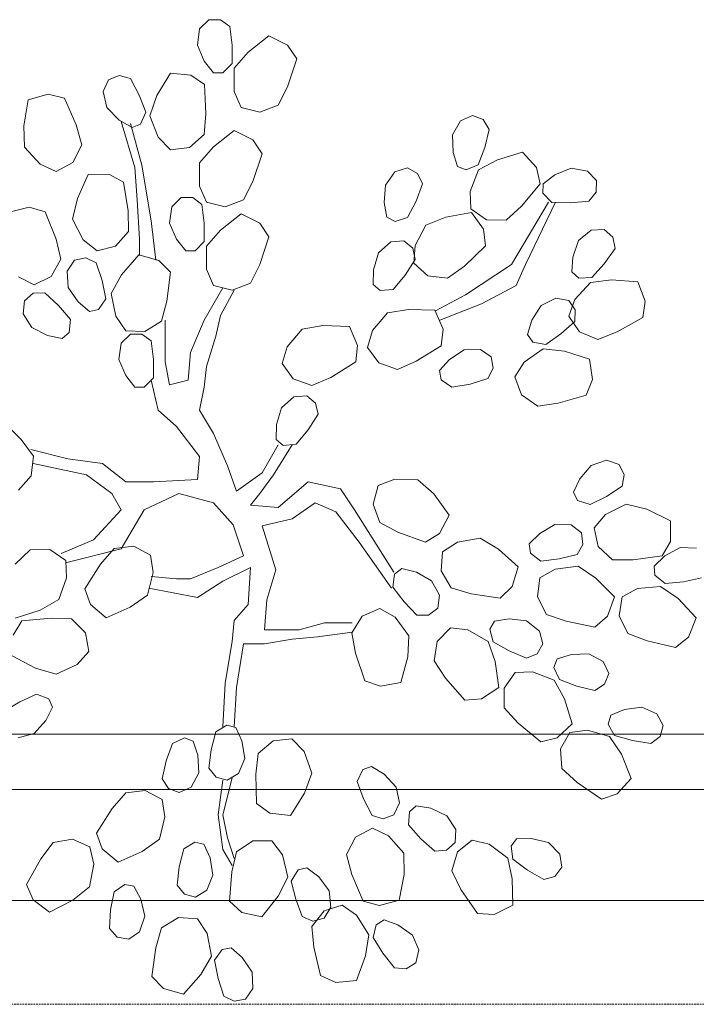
# Model space of a CAD drawing. Header units: millimetres. Extents: x -750 to 72845, y -24282 to 18874.
# Tile 54 of 154: x 52342 to 53271, y 10 to 1362. Entities that reach past the tile are written whole.
import ezdxf

# ---------------------------------------------------------------- set-up
doc = ezdxf.new("R2010")
doc.units = ezdxf.units.MM
doc.header["$MEASUREMENT"] = 0
doc.linetypes.add('HIDDENX2', pattern=[0.75, 0.5, -0.25])
doc.layers.add('IRISH HOUSE_HYD AIRPORT_DRAINAGE LAYOUT 1$0$GREY SCALE', color=8, linetype='Continuous')
for name, color, linetype, lineweight in [('IRISH HOUSE_HYD AIRPORT_DRAINAGE LAYOUT 1$0$GREYSCALE', 8, 'Continuous', 0), ('M-MEP-ELLG-CABLE', 146, 'HIDDENX2', 20), ('M-MEP-ELPR-EQUIP', 6, 'Continuous', 20)]:
    doc.layers.add(name, color=color, linetype=linetype, lineweight=lineweight)

# ---------------------------------------------------------------- blocks, each defined once
blk = doc.blocks.new('IRISH HOUSE_HYD AIRPORT_DRAINAGE LAYOUT 1$0$FLOOR PLAN')
at = {"layer": 'IRISH HOUSE_HYD AIRPORT_DRAINAGE LAYOUT 1$0$GREYSCALE', "color": 8, "lineweight": 0}
for p, q in [((2589.2, 1349.6), (2601.9, 1362.3)), ((2601.9, 1362.3), (2617.8, 1362.3)), ((2617.8, 1362.3), (2630.5, 1352.8)), ((2630.5, 1352.8), (2633.7, 1327.4)), ((2586.1, 1327.4), (2589.2, 1349.6)), ((2655.9, 1317.9), (2684.4, 1340.1)), ((2684.4, 1340.1), (2709.8, 1327.4)), ((2595.6, 1305.2), (2586.1, 1327.4)), ((2633.7, 1327.4), (2633.7, 1302)), ((2709.8, 1327.4), (2722.5, 1308.4)), ((2636.8, 1295.7), (2655.9, 1317.9)), ((2608.3, 1289.3), (2595.6, 1305.2)), ((2633.7, 1302), (2621, 1289.3)), ((2722.5, 1308.4), (2709.8, 1270.3)), ((2464.1, 1279.9), (2478.9, 1285.7)), ((2478.9, 1285.7), (2494.2, 1281.4)), ((2530.4, 1258), (2549, 1289)), ((2549, 1289), (2577.3, 1286.3)), ((2577.3, 1286.3), (2596, 1273.2)), ((2621, 1289.3), (2608.3, 1289.3)), ((2636.8, 1263.9), (2636.8, 1295.7)), ((2456.8, 1263.5), (2464.1, 1279.9)), ((2494.2, 1281.4), (2506.3, 1258.8)), ((2596, 1273.2), (2597.9, 1233.1)), ((2354, 1252.2), (2381.3, 1260)), ((2381.3, 1260), (2403.5, 1254.4)), ((2461.9, 1241.6), (2456.8, 1263.5)), ((2506.3, 1258.8), (2515.5, 1235.2)), ((2520.7, 1230.4), (2530.4, 1258)), ((2646.4, 1241.7), (2636.8, 1263.9)), ((2709.8, 1270.3), (2697.1, 1244.9)), ((2347.8, 1216.6), (2354, 1252.2)), ((2403.5, 1254.4), (2419.8, 1217.7)), ((2697.1, 1244.9), (2671.7, 1235.3)), ((2478.8, 1224.4), (2461.9, 1241.6)), ((2515.5, 1235.2), (2508.2, 1218.7)), ((2597.9, 1233.1), (2595.3, 1204.8)), ((2671.7, 1235.3), (2646.4, 1241.7)), ((2419.8, 1217.7), (2427.5, 1190.4)), ((2496.4, 1214.1), (2478.8, 1224.4)), ((2481.4, 1222.6), (2500.4, 1159.1)), ((2509.9, 1162.3), (2494.1, 1219.5)), ((2508.2, 1218.7), (2496.4, 1214.1)), ((2532.2, 1200.8), (2520.7, 1230.4)), ((2936.4, 1204), (2947.4, 1223.6)), ((2947.4, 1223.6), (2963.8, 1230.8)), ((2963.8, 1230.8), (2978.6, 1225.1)), ((2978.6, 1225.1), (2987, 1211.6)), ((2348.7, 1187.3), (2347.8, 1216.6)), ((2595.3, 1204.8), (2575.1, 1186.7)), ((2608.3, 1187.7), (2636.8, 1209.9)), ((2636.8, 1209.9), (2662.2, 1197.2)), ((2937.3, 1179.8), (2936.4, 1204)), ((2987, 1211.6), (2980.8, 1186.8)), ((2427.5, 1190.4), (2415.2, 1166.3)), ((2549.1, 1183.5), (2532.2, 1200.8)), ((2662.2, 1197.2), (2674.9, 1178.2)), ((2370.1, 1163.9), (2348.7, 1187.3)), ((2575.1, 1186.7), (2549.1, 1183.5)), ((2589.2, 1165.5), (2608.3, 1187.7)), ((2674.9, 1178.2), (2662.2, 1140.1)), ((2943.4, 1160.5), (2937.3, 1179.8)), ((2980.8, 1186.8), (2971.6, 1163.1)), ((2998.1, 1169.9), (3032.7, 1180.3)), ((3032.7, 1180.3), (3051.8, 1159.3)), ((2392.1, 1153.9), (2370.1, 1163.9)), ((2415.2, 1166.3), (2392.1, 1153.9)), ((2589.2, 1133.7), (2589.2, 1165.5)), ((2972.3, 1156.1), (2998.1, 1169.9)), ((2436.2, 1149.7), (2464.6, 1150.3)), ((2464.6, 1150.3), (2484.7, 1139.3)), ((2500.4, 1159.1), (2503.6, 1114.7)), ((2522.6, 1086.1), (2509.9, 1162.3)), ((2844.3, 1135.1), (2857.4, 1153.3)), ((2857.4, 1153.3), (2874.6, 1158.6)), ((2874.6, 1158.6), (2888.6, 1151.2)), ((2888.6, 1151.2), (2895.4, 1136.9)), ((2955.2, 1155.9), (2943.4, 1160.5)), ((2971.6, 1163.1), (2955.2, 1155.9)), ((2960.8, 1126.5), (2972.3, 1156.1)), ((3051.8, 1159.3), (3056.7, 1137)), ((3077, 1149.2), (3099.5, 1158.2)), ((3099.5, 1158.2), (3121.6, 1154.4)), ((3121.6, 1154.4), (3134, 1141.4)), ((2421.3, 1116.8), (2436.2, 1149.7)), ((2484.7, 1139.3), (2491.2, 1099.7)), ((2662.2, 1140.1), (2649.5, 1114.7)), ((2895.4, 1136.9), (2886.4, 1112.9)), ((3056.7, 1137), (3031.1, 1106)), ((3060.5, 1124.2), (3060.9, 1136.9)), ((3060.9, 1136.9), (3077, 1149.2)), ((3134, 1141.4), (3133.6, 1125.6)), ((2598.8, 1111.5), (2589.2, 1133.7)), ((2842.4, 1111), (2844.3, 1135.1)), ((2961.7, 1102.3), (2960.8, 1126.5)), ((3072.9, 1111.2), (3060.5, 1124.2)), ((3133.6, 1125.6), (3123.8, 1113.1)), ((2414.8, 1088.2), (2421.3, 1116.8)), ((2503.6, 1114.7), (2506.7, 1060.7)), ((2551.2, 1105.2), (2563.9, 1117.9)), ((2563.9, 1117.9), (2579.7, 1117.9)), ((2579.7, 1117.9), (2592.4, 1108.3)), ((2624.1, 1105.2), (2598.8, 1111.5)), ((2649.5, 1114.7), (2624.1, 1105.2)), ((2846.2, 1091), (2842.4, 1111)), ((2886.4, 1112.9), (2874.6, 1090.5)), ((3017.6, 1025.8), (3068.3, 1111.5)), ((3077.9, 1111.5), (3036.6, 1025.8)), ((3098.3, 1110.6), (3072.9, 1111.2)), ((3123.8, 1113.1), (3098.3, 1110.6)), ((2327.7, 1098), (2355.3, 1104.6)), ((2355.3, 1104.6), (2377.3, 1098.2)), ((2377.3, 1098.2), (2392.1, 1060.8)), ((2491.2, 1099.7), (2491.7, 1071.3)), ((2548, 1082.9), (2551.2, 1105.2)), ((2592.4, 1108.3), (2595.6, 1082.9)), ((2617.8, 1073.4), (2646.4, 1095.6)), ((2646.4, 1095.6), (2671.7, 1082.9)), ((2927.1, 1091), (2962.7, 1097.4)), ((2983, 1087.2), (2961.7, 1102.3)), ((2962.7, 1097.4), (2979.2, 1074.4)), ((3031.1, 1106), (3010.1, 1086.9)), ((2429.5, 1060.1), (2414.8, 1088.2)), ((2529, 1032.1), (2522.6, 1086.1)), ((2557.5, 1060.7), (2548, 1082.9)), ((2595.6, 1082.9), (2595.6, 1057.5)), ((2671.7, 1082.9), (2684.4, 1063.9)), ((2857.5, 1085.1), (2846.2, 1091)), ((2874.6, 1090.5), (2857.5, 1085.1)), ((2899.9, 1080.2), (2927.1, 1091)), ((3010.1, 1086.9), (2983, 1087.2)), ((2491.7, 1071.3), (2473.7, 1051)), ((2598.8, 1051.2), (2617.8, 1073.4)), ((2885.1, 1052.1), (2899.9, 1080.2)), ((2979.2, 1074.4), (2981.6, 1051.6)), ((3109.6, 1059), (3127, 1073.3)), ((3127, 1073.3), (3144.9, 1074.2)), ((3144.9, 1074.2), (3156.6, 1063.5)), ((2392.1, 1060.8), (2398.7, 1033.2)), ((2448.3, 1044.9), (2429.5, 1060.1)), ((2506.7, 1060.7), (2506.7, 1038.5)), ((2570.2, 1044.8), (2557.5, 1060.7)), ((2595.6, 1057.5), (2582.9, 1044.8)), ((2684.4, 1063.9), (2671.7, 1025.8)), ((2835, 1042), (2851.7, 1057)), ((2851.7, 1057), (2869.6, 1058.5)), ((2869.6, 1058.5), (2881.8, 1048.3)), ((3101.7, 1036.2), (3109.6, 1059)), ((3156.6, 1063.5), (3159.6, 1047.9)), ((2473.7, 1051), (2448.3, 1044.9)), ((2582.9, 1044.8), (2570.2, 1044.8)), ((2598.8, 1019.4), (2598.8, 1051.2)), ((2828, 1018.8), (2835, 1042)), ((2881.8, 1048.3), (2885.4, 1032.9)), ((2883.2, 1028), (2885.1, 1052.1)), ((2981.6, 1051.6), (2952.7, 1023.8)), ((3159.6, 1047.9), (3144.8, 1027)), ((2398.7, 1033.2), (2385.4, 1009.6)), ((2407.3, 1016.9), (2417.2, 1031.9)), ((2417.2, 1031.9), (2432.8, 1035)), ((2432.8, 1035), (2447.1, 1028.2)), ((2447.1, 1028.2), (2455.2, 1003.9)), ((2482.1, 1011.7), (2505.7, 1039.1)), ((2505.7, 1039.1), (2533, 1031.7)), ((2533, 1031.7), (2549.3, 1015.5)), ((2885.4, 1032.9), (2871.5, 1011.4)), ((3100.4, 1015.9), (3101.7, 1036.2)), ((2408.6, 994.5), (2407.3, 1016.9)), ((2549.3, 1015.5), (2544.4, 975.7)), ((2608.3, 997.2), (2598.8, 1019.4)), ((2671.7, 1025.8), (2659, 1000.4)), ((2827.5, 998.5), (2828, 1018.8)), ((2902.7, 1010.5), (2883.2, 1028)), ((2952.7, 1023.8), (2929.6, 1007.2)), ((2954.1, 984.5), (3017.6, 1025.8)), ((3036.6, 1025.8), (3023.9, 997.2)), ((3109.8, 1007.4), (3100.4, 1015.9)), ((3144.8, 1027), (3127.7, 1008.2)), ((2361.8, 998.1), (2340.3, 1009.1)), ((2385.4, 1009.6), (2361.8, 998.1)), ((2455.2, 1003.9), (2460.3, 979)), ((2467.8, 986.1), (2482.1, 1011.7)), ((2871.5, 1011.4), (2855.2, 991.9)), ((2929.6, 1007.2), (2902.7, 1010.5)), ((3104.4, 977.9), (3125.8, 1001.4)), ((3127.7, 1008.2), (3109.8, 1007.4)), ((3125.8, 1001.4), (3154.8, 1005)), ((3154.8, 1005), (3190.9, 1002.2)), ((3190.9, 1002.2), (3201.1, 975.7)), ((2422.3, 974.6), (2408.6, 994.5)), ((2595.6, 949.6), (2621, 994)), ((2633.7, 990.9), (2608.3, 997.2)), ((2636.8, 990.9), (2617.8, 955.9)), ((2659, 1000.4), (2633.7, 990.9)), ((2837.3, 990.4), (2827.5, 998.5)), ((2855.2, 991.9), (2837.3, 990.4)), ((3023.9, 997.2), (2976.3, 971.8)), ((2347.1, 958.4), (2348.6, 976.3)), ((2348.6, 976.3), (2360.8, 986.5)), ((2360.8, 986.5), (2376.6, 987.3)), ((2376.6, 987.3), (2395.4, 969.9)), ((2437.9, 961.5), (2422.3, 974.6)), ((2460.3, 979), (2450.3, 964.1)), ((2474.1, 955), (2467.8, 986.1)), ((2544.4, 975.7), (2537, 948.3)), ((2912.9, 962.3), (2954.1, 984.5)), ((3058.3, 969.8), (3078.4, 979.8)), ((3078.4, 979.8), (3096.1, 976.6)), ((3096.1, 976.6), (3105.1, 963.6)), ((3096.4, 955.1), (3104.4, 977.9)), ((3201.1, 975.7), (3197.6, 953)), ((2395.4, 969.9), (2411.7, 950.5)), ((2450.3, 964.1), (2437.9, 961.5)), ((2847.2, 959.6), (2876, 964.4)), ((2876, 964.4), (2912.2, 963.1)), ((2912.2, 963.1), (2923.5, 937)), ((2976.3, 971.8), (2919.2, 949.6)), ((3045.4, 949.4), (3058.3, 969.8)), ((3105.1, 963.6), (3104.5, 947.7)), ((2358.9, 939.3), (2347.1, 958.4)), ((2411.7, 950.5), (2410.1, 932.6)), ((2487.8, 935.1), (2474.1, 955)), ((2537, 948.3), (2514, 933.9)), ((2541.7, 949.6), (2541.7, 892.4)), ((2576.6, 905.1), (2595.6, 949.6)), ((2617.8, 955.9), (2611.5, 927.4)), ((2826.7, 935.3), (2847.2, 959.6)), ((3039.6, 929.9), (3045.4, 949.4)), ((3104.5, 947.7), (3085.4, 930.7)), ((3110.9, 933.3), (3096.4, 955.1)), ((3197.6, 953), (3162.6, 933.4)), ((2380.5, 928.4), (2358.9, 939.3)), ((2514, 933.9), (2487.8, 935.1)), ((2709.4, 913.1), (2729.8, 937.4)), ((2729.8, 937.4), (2758.6, 942.2)), ((2758.6, 942.2), (2794.8, 940.9)), ((2794.8, 940.9), (2806.1, 914.8)), ((2819.8, 912.2), (2826.7, 935.3)), ((2923.5, 937), (2920.9, 914.3)), ((3162.6, 933.4), (3136.1, 923.2)), ((2400.4, 924.4), (2380.5, 928.4)), ((2410.1, 932.6), (2400.4, 924.4)), ((2481.4, 917.8), (2494.1, 930.5)), ((2494.1, 930.5), (2509.9, 930.5)), ((2509.9, 930.5), (2522.6, 921)), ((2522.6, 921), (2525.8, 895.6)), ((2611.5, 927.4), (2598.8, 886.1)), ((3046.8, 919.5), (3039.6, 929.9)), ((3085.4, 930.7), (3064.5, 916.2)), ((3136.1, 923.2), (3110.9, 933.3)), ((2478.2, 895.6), (2481.4, 917.8)), ((2702.4, 889.9), (2709.4, 913.1)), ((2806.1, 914.8), (2803.5, 892.1)), ((2835.1, 891), (2819.8, 912.2)), ((2920.9, 914.3), (2886.7, 893.3)), ((2932.2, 895.4), (2952.4, 908.7)), ((2952.4, 908.7), (2974.9, 909.4)), ((2974.9, 909.4), (2989.6, 899.1)), ((3034.9, 892), (3061, 910)), ((3064.5, 916.2), (3046.8, 919.5)), ((3061, 910), (3090.1, 907)), ((3090.1, 907), (3124.6, 896.1)), ((2487.7, 873.4), (2478.2, 895.6)), ((2525.8, 895.6), (2525.8, 870.2)), ((2573.4, 867), (2576.6, 905.1)), ((2886.7, 893.3), (2860.7, 882)), ((2918.8, 880.2), (2932.2, 895.4)), ((2989.6, 899.1), (2992.3, 883.5)), ((3124.6, 896.1), (3128.6, 868)), ((2541.7, 892.4), (2548, 860.7)), ((2598.8, 886.1), (2595.6, 857.5)), ((2717.7, 868.8), (2702.4, 889.9)), ((2803.5, 892.1), (2769.3, 871)), ((2860.7, 882), (2835.1, 891)), ((2921, 867.7), (2918.8, 880.2)), ((2992.3, 883.5), (2985.1, 869.3)), ((3022, 871.5), (3034.9, 892)), ((2500.4, 857.5), (2487.7, 873.4)), ((2525.8, 870.2), (2513.1, 857.5)), ((2532.1, 825.8), (2522.6, 867)), ((2548, 860.7), (2573.4, 867)), ((2743.3, 859.7), (2717.7, 868.8)), ((2769.3, 871), (2743.3, 859.7)), ((2935.7, 857.4), (2921, 867.7)), ((2985.1, 869.3), (2960.7, 861.8)), ((3031.2, 847), (3022, 871.5)), ((3128.6, 868), (3120.1, 846.7)), ((2513.1, 857.5), (2500.4, 857.5)), ((2595.6, 857.5), (2589.2, 825.8)), ((2960.7, 861.8), (2935.7, 857.4)), ((2701.8, 829.3), (2718.5, 844.2)), ((2718.5, 844.2), (2736.4, 845.8)), ((2736.4, 845.8), (2748.5, 835.6)), ((3053.5, 831.5), (3031.2, 847)), ((3120.1, 846.7), (3081.6, 835.5)), ((2557.5, 803.5), (2532.1, 825.8)), ((2589.2, 825.8), (2608.3, 794)), ((2694.8, 806.1), (2701.8, 829.3)), ((2748.5, 835.6), (2752.1, 820.2)), ((3081.6, 835.5), (3053.5, 831.5)), ((2316.1, 814.2), (2344.2, 785.5)), ((2752.1, 820.2), (2738.2, 798.7)), ((2589.2, 762.3), (2557.5, 803.5)), ((2694.3, 785.8), (2694.8, 806.1)), ((2738.2, 798.7), (2721.9, 779.2)), ((2344.2, 785.5), (2361, 762.6)), ((2608.3, 794), (2627.3, 749.6)), ((2704, 777.6), (2694.3, 785.8)), ((2357.6, 771.8), (2408.4, 759.1)), ((2674.9, 740), (2697.1, 778.1)), ((2716.2, 778.1), (2690.8, 736.9)), ((2721.9, 779.2), (2704, 777.6)), ((2361, 762.6), (2357.9, 735.7)), ((2408.4, 759.1), (2456, 752.7)), ((2586.1, 730.5), (2589.2, 762.3)), ((2433.8, 736.9), (2360.8, 752.7)), ((2456, 752.7), (2487.7, 727.3)), ((2627.3, 749.6), (2640, 714.6)), ((3111.1, 731.7), (3126.8, 750.1)), ((3126.8, 750.1), (3148.1, 757.2)), ((3148.1, 757.2), (3165.1, 751.5)), ((3165.1, 751.5), (3172.2, 737.3)), ((2357.9, 735.7), (2340.6, 716)), ((2468.7, 711.5), (2433.8, 736.9)), ((2525.8, 727.3), (2586.1, 730.5)), ((2640, 714.6), (2674.9, 740)), ((2690.8, 736.9), (2671.7, 711.5)), ((2834.6, 722.2), (2857.1, 731.2)), ((2857.1, 731.2), (2888.8, 730.4)), ((3102.6, 713.3), (3111.1, 731.7)), ((3172.2, 737.3), (3169.3, 721.7)), ((2487.7, 727.3), (2525.8, 727.3)), ((2697.1, 692.4), (2738.4, 727.3)), ((2738.4, 727.3), (2782.8, 717.8)), ((2782.8, 717.8), (2801.8, 689.2)), ((2827.6, 697), (2834.6, 722.2)), ((2888.8, 730.4), (2910.6, 710.8)), ((3169.3, 721.7), (3148, 707.5)), ((2481.4, 689.2), (2468.7, 711.5)), ((2560.7, 711.5), (2513.1, 689.2)), ((2608.3, 698.8), (2560.7, 711.5)), ((2671.7, 711.5), (2659, 695.6)), ((2910.6, 710.8), (2932.1, 681.7)), ((3108.2, 701.9), (3102.6, 713.3)), ((3148, 707.5), (3125.3, 696.2)), ((2635.3, 668.2), (2608.3, 698.8)), ((2659, 695.6), (2697.1, 692.4)), ((2747.9, 698.8), (2716.2, 676.5)), ((2776.4, 686.1), (2747.9, 698.8)), ((2836.5, 671.4), (2827.6, 697)), ((3125.3, 696.2), (3108.2, 701.9)), ((3146.5, 682.7), (3174.9, 696.9)), ((3174.9, 696.9), (3203.3, 689.8)), ((2443.3, 648), (2481.4, 689.2)), ((2513.1, 689.2), (2481.4, 635.3)), ((2716.2, 676.5), (2674.9, 667)), ((2808.2, 644.8), (2776.4, 686.1)), ((2801.8, 689.2), (2855.8, 603.5)), ((2932.1, 681.7), (2918.7, 656.6)), ((3130.9, 664.3), (3146.5, 682.7)), ((3203.3, 689.8), (3235.9, 674.1)), ((2649.5, 625.7), (2635.3, 668.2)), ((2674.9, 667), (2693.9, 606.7)), ((2861.6, 658.1), (2836.5, 671.4)), ((3056.2, 656.7), (3077.1, 668.8)), ((3077.1, 668.8), (3099.5, 668.3)), ((3099.5, 668.3), (3113.7, 657.3)), ((3136.5, 638.8), (3130.9, 664.3)), ((3235.9, 674.1), (3235.9, 645.7)), ((2899.4, 644.4), (2861.6, 658.1)), ((2918.7, 656.6), (2899.4, 644.4)), ((2943.1, 644.4), (2974.4, 650)), ((2974.4, 650), (2999.6, 635.1)), ((3041.9, 642.2), (3056.2, 656.7)), ((3113.7, 657.3), (3115.6, 641.5)), ((2398.9, 628.9), (2443.3, 648)), ((2453.3, 614.5), (2471.9, 636)), ((2471.9, 636), (2498.9, 639)), ((2498.9, 639), (2521.9, 626.6)), ((2852.6, 581.3), (2808.2, 644.8)), ((2922.9, 631.2), (2943.1, 644.4)), ((3043.5, 629.6), (3041.9, 642.2)), ((3115.6, 641.5), (3107.6, 627.8)), ((3156.3, 620.3), (3136.5, 638.8)), ((3235.9, 645.7), (3224.5, 625.9)), ((3227.9, 625.9), (3249.2, 637.4)), ((3249.2, 637.4), (3271.6, 636.3)), ((2335.9, 614.5), (2356.5, 634)), ((2356.5, 634), (2383.6, 634.3)), ((2383.6, 634.3), (2405.3, 619.6)), ((2481.4, 635.3), (2405.2, 616.2)), ((2521.9, 626.6), (2525.6, 602.7)), ((2614.6, 609.9), (2649.5, 625.7)), ((2921, 605.1), (2922.9, 631.2)), ((2999.6, 635.1), (3026.4, 610.8)), ((3057.6, 618.5), (3043.5, 629.6)), ((3107.6, 627.8), (3082.8, 621.6)), ((3224.5, 625.9), (3184.7, 620.2)), ((3213.3, 611.8), (3227.9, 625.9)), ((2405.3, 619.6), (2406.6, 595.5)), ((2431.6, 580.7), (2453.3, 614.5)), ((2576.6, 594), (2614.6, 609.9)), ((2659, 609.9), (2621, 590.8)), ((2655.9, 559.1), (2659, 609.9)), ((3026.4, 610.8), (3018.3, 583.6)), ((3082.8, 621.6), (3057.6, 618.5)), ((3077.3, 607.6), (3108.8, 611.4)), ((3108.8, 611.4), (3133.1, 595.2)), ((3184.7, 620.2), (3156.3, 620.3)), ((3214.4, 599.2), (3213.3, 611.8)), ((2406.6, 595.5), (2395.8, 565.6)), ((2525.6, 602.7), (2517.8, 571.9)), ((2522.6, 597.2), (2557.5, 594)), ((2693.9, 606.7), (2681.3, 565.4)), ((2854.5, 582.8), (2857, 600.6)), ((2857, 600.6), (2867.1, 608.3)), ((2867.1, 608.3), (2886.8, 603.3)), ((2886.8, 603.3), (2907.8, 591.3)), ((2934.8, 581.8), (2921, 605.1)), ((3053.1, 569.5), (3056.4, 595.5)), ((3056.4, 595.5), (3077.3, 607.6)), ((3133.1, 595.2), (3158.7, 569.5)), ((3228.3, 587.7), (3214.4, 599.2)), ((3278.5, 595.5), (3253.5, 590)), ((2557.5, 594), (2576.6, 594)), ((2621, 590.8), (2586.1, 568.6)), ((2869.9, 562.6), (2854.5, 582.8)), ((2907.8, 591.3), (2918.7, 571.7)), ((2962, 573.7), (2934.8, 581.8)), ((3018.3, 583.6), (3001.8, 567.8)), ((3190.6, 581), (3222.2, 583.9)), ((3222.2, 583.9), (3246.1, 567)), ((3253.5, 590), (3228.3, 587.7)), ((2439.2, 559.1), (2431.6, 580.7)), ((2517.8, 571.9), (2493.9, 555.1)), ((2586.1, 568.6), (2519.4, 581.3)), ((2918.7, 571.7), (2916.2, 553.9)), ((3001.8, 567.8), (2962, 573.7)), ((3065.6, 545.4), (3053.1, 569.5)), ((3158.7, 569.5), (3149.1, 542.8)), ((3165.4, 543.6), (3169.4, 569.5)), ((3169.4, 569.5), (3190.6, 581)), ((2395.8, 565.6), (2370.3, 551.3)), ((2460.7, 540.6), (2439.2, 559.1)), ((2493.9, 555.1), (2460.7, 540.6)), ((2636.8, 536.8), (2655.9, 559.1)), ((2681.3, 565.4), (2678.1, 524.1)), ((2887.7, 544.2), (2869.9, 562.6)), ((3246.1, 567), (3270.9, 540.7)), ((2370.3, 551.3), (2335.8, 540.1)), ((2798, 520.2), (2812.5, 543.1)), ((2812.5, 543.1), (2836.5, 553.4)), ((2836.5, 553.4), (2857.5, 541.4)), ((2857.5, 541.4), (2876.7, 516.1)), ((2903.6, 544.3), (2887.7, 544.2)), ((2916.2, 553.9), (2903.6, 544.3)), ((3092.4, 535.9), (3065.6, 545.4)), ((3149.1, 542.8), (3131.7, 527.9)), ((3177.2, 519.2), (3165.4, 543.6)), ((2333.1, 516.9), (2345.2, 536.3)), ((2345.2, 536.3), (2385.2, 540.4)), ((2385.2, 540.4), (2413.5, 539.3)), ((2413.5, 539.3), (2432.7, 520)), ((2633.7, 508.3), (2636.8, 536.8)), ((2725.7, 524.1), (2760.6, 533.7)), ((2760.6, 533.7), (2798.7, 533.7)), ((2987.6, 525.2), (2994, 536.2)), ((2994, 536.2), (3014.1, 539.2)), ((3014.1, 539.2), (3038.1, 536.3)), ((3038.1, 536.3), (3055.7, 522.5)), ((3131.7, 527.9), (3092.4, 535.9)), ((3270.9, 540.7), (3260.6, 514.2)), ((2432.7, 520), (2437.3, 494.3)), ((2678.1, 524.1), (2725.7, 524.1)), ((2751.1, 514.6), (2716.2, 511.4)), ((2798.7, 521), (2751.1, 514.6)), ((2803.2, 492.3), (2798, 520.2)), ((2876.7, 516.1), (2875, 486.9)), ((2915.5, 508.2), (2933.7, 527)), ((2933.7, 527), (2957.7, 524.1)), ((2957.7, 524.1), (2985.2, 508.3)), ((2992.3, 507.8), (2987.6, 525.2)), ((3055.7, 522.5), (3060.4, 505.1)), ((3203.7, 508.9), (3177.2, 519.2)), ((3260.6, 514.2), (3242.8, 499.8)), ((2624.1, 451.1), (2633.7, 508.3)), ((2649.5, 505.1), (2640, 444.8)), ((2678.1, 505.1), (2649.5, 505.1)), ((2716.2, 511.4), (2678.1, 505.1)), ((2911.1, 481.4), (2915.5, 508.2)), ((2985.2, 508.3), (2994.9, 480.7)), ((3014.3, 495.1), (2992.3, 507.8)), ((3060.4, 505.1), (3052.5, 491.4)), ((3242.8, 499.8), (3203.7, 508.9)), ((2363.9, 471.6), (2331.9, 488.5)), ((2437.3, 494.3), (2421, 476.5)), ((2816.1, 454.3), (2803.2, 492.3)), ((3037.9, 485.2), (3014.3, 495.1)), ((3052.5, 491.4), (3037.9, 485.2)), ((3080.3, 484.1), (3099.7, 490.3)), ((3099.7, 490.3), (3123.8, 491.3)), ((3123.8, 491.3), (3143.5, 480.5)), ((2421, 476.5), (2392, 463.4)), ((2875, 486.9), (2865.6, 451.9)), ((2926.7, 457.8), (2911.1, 481.4)), ((2994.9, 480.7), (2999.9, 444.8)), ((3075.8, 472.2), (3080.3, 484.1)), ((3143.5, 480.5), (3150.9, 464.1)), ((2392, 463.4), (2363.9, 471.6)), ((3007.4, 443.9), (3022.3, 465.4)), ((3022.3, 465.4), (3046.5, 466.4)), ((3046.5, 466.4), (3076.2, 455.1)), ((3083.2, 455.9), (3075.8, 472.2)), ((3150.9, 464.1), (3145.3, 449.3)), ((2621, 390.8), (2624.1, 451.1)), ((2837.7, 446.7), (2816.1, 454.3)), ((2865.6, 451.9), (2837.7, 446.7)), ((2953.4, 427.7), (2926.7, 457.8)), ((3076.2, 455.1), (3090.2, 429.5)), ((3107, 446.8), (3083.2, 455.9)), ((3131.8, 440.8), (3107, 446.8)), ((3145.3, 449.3), (3131.8, 440.8)), ((2342.2, 425.2), (2365.3, 435.7)), ((2365.3, 435.7), (2382.1, 429.3)), ((2640, 444.8), (2636.8, 390.8)), ((2999.9, 444.8), (2976.2, 429.2)), ((3007.3, 416.8), (3007.4, 443.9)), ((2320.3, 411.9), (2342.2, 425.2)), ((2382.1, 429.3), (2387.4, 417.8)), ((2976.2, 429.2), (2953.4, 427.7)), ((3090.2, 429.5), (3100.8, 394.9)), ((2387.4, 417.8), (2378.1, 399.7)), ((3026.5, 395.9), (3007.3, 416.8)), ((3150.4, 394.6), (3153.9, 406.8)), ((3153.9, 406.8), (3172.6, 414.7)), ((3172.6, 414.7), (3196.6, 417.7)), ((3196.6, 417.7), (3217.1, 408.6)), ((3217.1, 408.6), (3225.8, 392.9)), ((2378.1, 399.7), (2361.8, 381.9)), ((2611.3, 384), (2626.7, 393.2)), ((2626.7, 393.2), (2639, 390)), ((3057.7, 370.5), (3026.5, 395.9)), ((3100.8, 394.9), (3080, 375.6)), ((3159.1, 378.9), (3150.4, 394.6)), ((3225.8, 392.9), (3221.5, 377.7)), ((2361.8, 381.9), (2340.2, 375.6)), ((2605, 359.4), (2611.3, 384)), ((2639, 390), (2647.4, 371.5)), ((3084.6, 360.5), (3097.6, 383.2)), ((3097.6, 383.2), (3121.6, 386.3)), ((3121.6, 386.3), (3152.2, 377.6)), ((3183.6, 372), (3159.1, 378.9)), ((2543.4, 344.2), (2552, 368.1)), ((2552, 368.1), (2568.3, 375.7)), ((2568.3, 375.7), (2580.2, 371.3)), ((2580.2, 371.3), (2586.7, 352.1)), ((2647.4, 371.5), (2651.2, 347.6)), ((2669.4, 354.2), (2690, 371.8)), ((2690, 371.8), (2716, 374.5)), ((2716, 374.5), (2732.6, 356.9)), ((3080, 375.6), (3057.7, 370.5)), ((3152.2, 377.6), (3168.3, 353.2)), ((3208.9, 368.1), (3183.6, 372)), ((3221.5, 377.7), (3208.9, 368.1)), ((2586.7, 352.1), (2588.1, 327.9)), ((2601.9, 334), (2605, 359.4)), ((2666.2, 326), (2669.4, 354.2)), ((2732.6, 356.9), (2743.4, 327.1)), ((3086.8, 333.5), (3084.6, 360.5)), ((3168.3, 353.2), (3181.9, 319.7)), ((2537.6, 319.3), (2543.4, 344.2)), ((2651.2, 347.6), (2642.6, 326.9)), ((2588.1, 327.9), (2577.5, 308.1)), ((2611.8, 321.6), (2601.9, 334)), ((2642.6, 326.9), (2627.2, 317.7)), ((2667.3, 285.8), (2666.2, 326)), ((2743.4, 327.1), (2733.1, 299.7)), ((2805.7, 315.8), (2813.3, 332.1)), ((2813.3, 332.1), (2825.2, 336.5)), ((2825.2, 336.5), (2842.6, 325.9)), ((2842.6, 325.9), (2859.1, 308.2)), ((3107.8, 314.4), (3086.8, 333.5)), ((2546.3, 306), (2537.6, 319.3)), ((2627.2, 317.7), (2611.8, 321.6)), ((2621, 317.8), (2614.6, 270.1)), ((2621, 270.1), (2633.7, 320.9)), ((2814.4, 292), (2805.7, 315.8)), ((3140.9, 291.7), (3107.8, 314.4)), ((3181.9, 319.7), (3162.7, 298.7)), ((2469.3, 278.7), (2487.7, 300.3)), ((2487.7, 300.3), (2514.6, 303.5)), ((2514.6, 303.5), (2537.7, 291.2)), ((2561.2, 300.5), (2546.3, 306)), ((2577.5, 308.1), (2561.2, 300.5)), ((2733.1, 299.7), (2713.9, 269)), ((2859.1, 308.2), (2863.7, 286.3)), ((3162.7, 298.7), (3140.9, 291.7)), ((2537.7, 291.2), (2541.6, 267.4)), ((2685.7, 272.3), (2667.3, 285.8)), ((2826, 269.2), (2814.4, 292)), ((2863.7, 286.3), (2856.1, 270)), ((2447.8, 244.7), (2469.3, 278.7)), ((2713.9, 269), (2685.7, 272.3)), ((2876.1, 256.1), (2877.2, 274)), ((2877.2, 274), (2886.7, 282.5)), ((2886.7, 282.5), (2906.7, 279)), ((2906.7, 279), (2928.6, 268.7)), ((2541.6, 267.4), (2534, 236.5)), ((2614.6, 270.1), (2621, 222.5)), ((2627.3, 238.4), (2621, 270.1)), ((2841.2, 264.6), (2826, 269.2)), ((2856.1, 270), (2841.2, 264.6)), ((2928.6, 268.7), (2941, 249.9)), ((2455.6, 223.2), (2447.8, 244.7)), ((2803.4, 239.5), (2826.6, 251.6)), ((2826.6, 251.6), (2848.5, 241.3)), ((2893, 237.1), (2876.1, 256.1)), ((2941, 249.9), (2939.9, 232)), ((2371, 209.5), (2388.1, 232.1)), ((2388.1, 232.1), (2414.8, 236.8)), ((2414.8, 236.8), (2438.6, 225.9)), ((2534, 236.5), (2510.2, 219.5)), ((2567.3, 223.3), (2582.7, 232.6)), ((2582.7, 232.6), (2595, 229.5)), ((2636.8, 209.8), (2627.3, 238.4)), ((2639.7, 219.2), (2662.1, 234.5)), ((2662.1, 234.5), (2688.2, 234.4)), ((2688.2, 234.4), (2702.8, 215.1)), ((2790.7, 215.5), (2803.4, 239.5)), ((2848.5, 241.3), (2869.5, 217.5)), ((2912.2, 220.2), (2893, 237.1)), ((2939.9, 232), (2928, 221.5)), ((2943.1, 219), (2963.5, 235.4)), ((2963.5, 235.4), (2987, 229.6)), ((3016.8, 227), (3024.4, 237.1)), ((3024.4, 237.1), (3044.7, 237.7)), ((3044.7, 237.7), (3068.2, 231.9)), ((3068.2, 231.9), (3084, 215.9)), ((2438.6, 225.9), (2443.9, 202.3)), ((2477.2, 204.8), (2455.6, 223.2)), ((2510.2, 219.5), (2477.2, 204.8)), ((2561.2, 198.6), (2567.3, 223.3)), ((2595, 229.5), (2603.5, 211.1)), ((2621, 222.5), (2633.7, 200.3)), ((2633.5, 191.5), (2639.7, 219.2)), ((2869.5, 217.5), (2870, 188.2)), ((2928, 221.5), (2912.2, 220.2)), ((2935.4, 193), (2943.1, 219)), ((2987, 229.6), (3012.3, 210.5)), ((3019.3, 209.2), (3016.8, 227)), ((2351.5, 174.4), (2371, 209.5)), ((2603.5, 211.1), (2607.5, 187.2)), ((2702.8, 215.1), (2710.4, 184.3)), ((2798.1, 188.1), (2790.7, 215.5)), ((3012.3, 210.5), (3018.6, 181.9)), ((3039.5, 193.9), (3019.3, 209.2)), ((3084, 215.9), (3086.5, 198.2)), ((2443.9, 202.3), (2438, 171.1)), ((2558.2, 173.2), (2561.2, 198.6)), ((2630.3, 151.5), (2633.5, 191.5)), ((2715, 178.9), (2724.3, 194.3)), ((2724.3, 194.3), (2736.6, 197.3)), ((2736.6, 197.3), (2752.7, 184.9)), ((2948, 167.6), (2935.4, 193)), ((3061.7, 181.1), (3039.5, 193.9)), ((3086.5, 198.2), (3077, 185.5)), ((2607.5, 187.2), (2599.1, 166.4)), ((2710.4, 184.3), (2697.2, 158.2)), ((2721.1, 154.2), (2715, 178.9)), ((2752.7, 184.9), (2767.3, 165.6)), ((2813.8, 151.2), (2798.1, 188.1)), ((2870, 188.2), (2863.4, 152.7)), ((3018.6, 181.9), (3019.1, 145.7)), ((3077, 185.5), (3061.7, 181.1)), ((2360.5, 153.3), (2351.5, 174.4)), ((2438, 171.1), (2415.2, 152.8)), ((2467, 139.3), (2471.7, 164.3)), ((2471.7, 164.3), (2486.5, 174.4)), ((2486.5, 174.4), (2499, 172.1)), ((2499, 172.1), (2508.6, 154.2)), ((2568.3, 160.9), (2558.2, 173.2)), ((2599.1, 166.4), (2583.7, 157.1)), ((2767.3, 165.6), (2769.5, 143.3)), ((2970.8, 134.5), (2948, 167.6)), ((2383.1, 136.2), (2360.5, 153.3)), ((2415.2, 152.8), (2383.1, 136.2)), ((2508.6, 154.2), (2513.8, 130.6)), ((2583.7, 157.1), (2568.3, 160.9)), ((2647.1, 136), (2630.3, 151.5)), ((2697.2, 158.2), (2674.8, 129.7)), ((2730.2, 130.3), (2721.1, 154.2)), ((2836, 145.3), (2813.8, 151.2)), ((2863.4, 152.7), (2836, 145.3)), ((2465.5, 113.8), (2467, 139.3)), ((2674.8, 129.7), (2647.1, 136)), ((2743.5, 116.6), (2760.1, 138.1)), ((2760.1, 138.1), (2785, 146.1)), ((2769.5, 143.3), (2760.2, 127.9)), ((2785, 146.1), (2804.8, 132.2)), ((3019.1, 145.7), (2993.6, 133.1)), ((2513.8, 130.6), (2506.6, 109.3)), ((2537, 114.8), (2560.2, 128.8)), ((2560.2, 128.8), (2586.3, 127.2)), ((2586.3, 127.2), (2599.7, 107.1)), ((2744.8, 124.1), (2730.2, 130.3)), ((2760.2, 127.9), (2744.8, 124.1)), ((2804.8, 132.2), (2821.5, 105.2)), ((2831.6, 118.9), (2842.4, 125.6)), ((2842.4, 125.6), (2861.6, 118.8)), ((2993.6, 133.1), (2970.8, 134.5)), ((2476.2, 102.1), (2465.5, 113.8)), ((2506.6, 109.3), (2491.8, 99.1)), ((2529.1, 87.5), (2537, 114.8)), ((2746.1, 88.4), (2743.5, 116.6)), ((2827.5, 101.5), (2831.6, 118.9)), ((2861.6, 118.8), (2881.4, 104.9)), ((2491.8, 99.1), (2476.2, 102.1)), ((2599.7, 107.1), (2605.5, 75.9)), ((2821.5, 105.2), (2817, 76.3)), ((2840.9, 79.9), (2827.5, 101.5)), ((2881.4, 104.9), (2890.4, 84.4)), ((2523.7, 47.7), (2529.1, 87.5)), ((2609.8, 70.3), (2620, 85.1)), ((2620, 85.1), (2632.5, 87.4)), ((2632.5, 87.4), (2647.8, 74.1)), ((2755.3, 49.3), (2746.1, 88.4)), ((2890.4, 84.4), (2886.3, 66.9)), ((2605.5, 75.9), (2590.9, 50.6)), ((2614.5, 45.3), (2609.8, 70.3)), ((2647.8, 74.1), (2661.3, 54)), ((2817, 76.3), (2804.4, 42.3)), ((2857, 59.9), (2840.9, 79.9)), ((2872.8, 58.5), (2857, 59.9)), ((2886.3, 66.9), (2872.8, 58.5)), ((2539.6, 31.3), (2523.7, 47.7)), ((2590.9, 50.6), (2566.9, 23.5)), ((2622.3, 20.9), (2614.5, 45.3)), ((2661.3, 54), (2662.2, 31.6)), ((2776.2, 39.8), (2755.3, 49.3)), ((2804.4, 42.3), (2776.2, 39.8)), ((2566.9, 23.5), (2539.6, 31.3)), ((2662.2, 31.6), (2652.1, 16.8)), ((2636.5, 13.9), (2622.3, 20.9)), ((2652.1, 16.8), (2636.5, 13.9))]:
    blk.add_line(p, q, dxfattribs=at)
at = {"layer": 'IRISH HOUSE_HYD AIRPORT_DRAINAGE LAYOUT 1$0$GREYSCALE', "color": 8, "lineweight": 0, "ltscale": 0.25}
for p, q in [((4069.5, 381), (1453.1, 381)), ((1453.1, 381), (4069.5, 381)), ((1453.1, 304.8), (4032.6, 304.8)), ((4032.6, 304.8), (1453.1, 304.8)), ((1453.1, 304.8), (4069.5, 304.8)), ((1453.1, 304.8), (4069.5, 304.8)), ((1453.1, 304.8), (11785.4, 304.8))]:
    blk.add_line(p, q, dxfattribs=at)
at = {"layer": 'IRISH HOUSE_HYD AIRPORT_DRAINAGE LAYOUT 1$0$GREYSCALE', "color": 8, "lineweight": 0, "ltscale": 0.2}
blk.add_line((1605.5, 152.4), (11785.4, 152.4), dxfattribs=at)
blk = doc.blocks.new('IRISH HOUSE_HYD AIRPORT_DRAINAGE LAYOUT 1')
at = {"layer": 'IRISH HOUSE_HYD AIRPORT_DRAINAGE LAYOUT 1$0$GREY SCALE'}
blk.add_blockref('IRISH HOUSE_HYD AIRPORT_DRAINAGE LAYOUT 1$0$FLOOR PLAN', (0, 0), dxfattribs=at)

msp = doc.modelspace()

# ---------------------------------------------------------------- linework, layer by layer
at = {"layer": 'M-MEP-ELLG-CABLE', "color": 1, "ltscale": 5}
msp.add_lwpolyline([(56646.2, 80.7), (56603.9, 38.7, -0.197928), (56533.4, 9.7), (51043.5, 9.7, -0.199474), (50972.6, 39.2), (50931.2, 80.7)], format="xyb", dxfattribs=at)

# ---------------------------------------------------------------- block references
at = {"layer": 'M-MEP-ELPR-EQUIP'}
msp.add_blockref('IRISH HOUSE_HYD AIRPORT_DRAINAGE LAYOUT 1', (50000, 0), dxfattribs=at)

doc.saveas('drawing.dxf')
